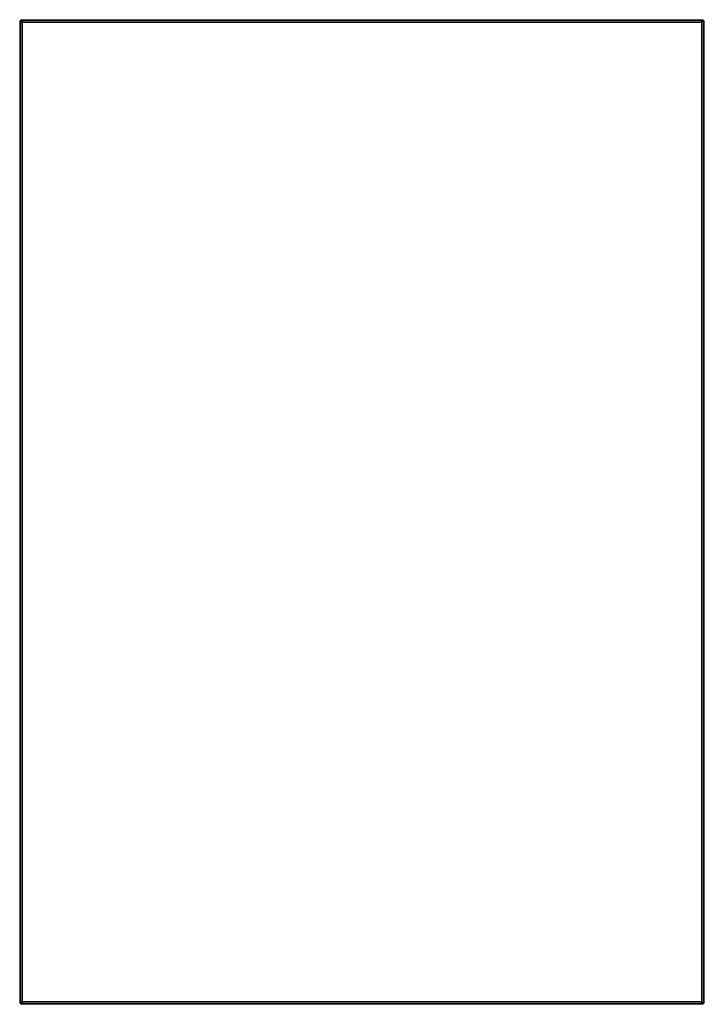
# Model space of a CAD drawing. Header units: millimetres. Extents: x 0 to 2531, y -564 to 859.
# Tile 2 of 4: x 657 to 1254, y 0 to 859. Entities that reach past the tile are written whole.
import ezdxf

# ---------------------------------------------------------------- set-up
doc = ezdxf.new("R2010")
doc.units = ezdxf.units.MM
doc.layers.add('RW204070_dwg', color=8, linetype='Continuous', lineweight=9)

# ---------------------------------------------------------------- blocks, each defined once
blk = doc.blocks.new('RW204070_dwg-300031-Północ')
at = {"color": 18, "lineweight": 9}
for p, q in [((-595.69, 859.01), (-594.61, 859.16)), ((-594.61, 859.16), (-595.69, 859.01)), ((-594.61, 859.16), (-595.61, 858.85)), ((-594.61, 859.16), (-595.61, 858.85)), ((-594.61, 859.16), (-594.61, 859.01)), ((-594.61, 859.01), (-594.61, 859.16)), ((-2.51, 859.16), (-594.61, 859.16)), ((-1.43, 859.01), (-2.51, 859.16)), ((-2.51, 859.16), (-1.51, 858.85)), ((-2.51, 859.16), (-2.51, 859.01)), ((-2.51, 859.16), (-1.51, 858.85)), ((-2.51, 859.16), (-1.43, 859.01)), ((-596.93, 857.77), (-597.08, 856.68)), ((-597.08, 856.68), (-596.93, 857.77)), ((-597.08, 856.68), (-596.77, 857.69)), ((-597.08, 856.68), (-596.77, 857.69)), ((-597.08, 856.68), (-596.93, 856.68)), ((-597.08, 856.68), (-597.08, 755.33)), ((-596.46, 858.54), (-596.93, 857.77)), ((-596.93, 857.77), (-596.46, 858.54)), ((-596.93, 857.77), (-596.39, 858.46)), ((-596.93, 857.77), (-596.39, 858.46)), ((-596.93, 857.77), (-596.77, 857.69)), ((-596.77, 857.69), (-596.93, 857.77)), ((-596.77, 857.69), (-596.93, 856.68)), ((-596.93, 856.68), (-596.77, 857.69)), ((-596.93, 856.68), (-596.39, 857.54)), ((-596.93, 856.68), (-596.39, 857.53)), ((-596.93, 856.68), (-596.46, 856.68)), ((-596.93, 856.68), (-596.93, 755.33)), ((-596.39, 858.46), (-596.77, 857.69)), ((-596.77, 857.69), (-596.39, 858.46)), ((-596.77, 857.69), (-596.15, 858.23)), ((-596.77, 857.69), (-596.15, 858.23)), ((-596.77, 857.69), (-596.39, 857.54)), ((-596.39, 857.53), (-596.77, 857.69)), ((-596.46, 858.54), (-595.69, 859.01)), ((-595.69, 859.01), (-596.46, 858.54)), ((-596.39, 858.46), (-596.46, 858.54)), ((-596.39, 858.46), (-596.46, 858.54)), ((-596.39, 857.54), (-596.46, 856.68)), ((-596.46, 856.68), (-596.39, 857.53)), ((-596.46, 856.68), (-595.69, 856.68)), ((-596.46, 856.68), (-596.46, 755.33)), ((-595.69, 859.01), (-596.39, 858.46)), ((-595.69, 859.01), (-596.39, 858.46)), ((-596.39, 858.46), (-595.61, 858.85)), ((-595.61, 858.85), (-596.39, 858.46)), ((-596.15, 858.23), (-596.39, 858.46)), ((-596.15, 858.23), (-596.39, 858.46)), ((-596.15, 858.23), (-596.39, 857.54)), ((-596.39, 857.53), (-596.15, 858.23)), ((-596.39, 857.54), (-595.61, 857.69)), ((-595.61, 857.69), (-596.39, 857.53)), ((-595.69, 856.68), (-596.39, 857.54)), ((-595.69, 856.68), (-596.39, 857.53)), ((-595.61, 858.85), (-596.15, 858.23)), ((-595.61, 858.85), (-596.15, 858.23)), ((-595.46, 858.46), (-596.15, 858.23)), ((-595.46, 858.46), (-596.15, 858.23)), ((-595.61, 857.69), (-596.15, 858.23)), ((-595.61, 857.69), (-596.15, 858.23)), ((-595.69, 859.01), (-595.61, 858.85)), ((-595.61, 858.85), (-595.69, 859.01)), ((-595.69, 856.68), (-595.61, 857.69)), ((-595.61, 857.69), (-595.69, 856.68)), ((-595.69, 856.68), (-594.61, 856.68)), ((-595.69, 755.33), (-595.69, 856.68)), ((-595.64, 857.21), (-595.54, 857.87)), ((-595.54, 857.87), (-595.64, 857.21)), ((-595.64, 857.21), (-595.45, 857.82)), ((-595.64, 857.21), (-595.45, 857.82)), ((-595.54, 857.21), (-595.64, 857.21)), ((-595.61, 858.85), (-594.61, 859.01)), ((-594.61, 859.01), (-595.61, 858.85)), ((-595.61, 858.85), (-595.46, 858.46)), ((-595.46, 858.46), (-595.61, 858.85)), ((-595.61, 857.69), (-595.46, 858.46)), ((-595.46, 858.46), (-595.61, 857.69)), ((-595.61, 857.69), (-594.61, 857.77)), ((-594.61, 857.77), (-595.61, 857.69)), ((-594.61, 856.68), (-595.61, 857.69)), ((-594.61, 856.68), (-595.61, 857.69)), ((-595.54, 857.87), (-595.26, 858.34)), ((-595.26, 858.34), (-595.54, 857.87)), ((-595.54, 857.87), (-595.21, 858.29)), ((-595.54, 857.87), (-595.21, 858.29)), ((-595.45, 857.82), (-595.54, 857.87)), ((-595.54, 857.87), (-595.45, 857.82)), ((-595.54, 857.21), (-595.45, 857.82)), ((-595.45, 857.82), (-595.54, 857.21)), ((-595.54, 857.21), (-595.21, 857.73)), ((-595.54, 857.21), (-595.21, 857.73)), ((-595.26, 857.21), (-595.54, 857.21)), ((-594.61, 859.01), (-595.46, 858.46)), ((-594.61, 859.01), (-595.46, 858.46)), ((-594.61, 858.54), (-595.46, 858.46)), ((-594.61, 858.54), (-595.46, 858.46)), ((-594.61, 857.77), (-595.46, 858.46)), ((-594.61, 857.77), (-595.46, 858.46)), ((-595.45, 857.82), (-595.21, 858.29)), ((-595.21, 858.29), (-595.45, 857.82)), ((-595.45, 857.82), (-595.07, 858.15)), ((-595.45, 857.82), (-595.07, 858.15)), ((-595.21, 857.73), (-595.45, 857.82)), ((-595.45, 857.82), (-595.21, 857.73)), ((-594.79, 858.62), (-595.26, 858.34)), ((-595.26, 858.34), (-594.79, 858.62)), ((-595.21, 858.29), (-595.26, 858.34)), ((-595.26, 858.34), (-595.21, 858.29)), ((-595.26, 857.21), (-595.21, 857.73)), ((-595.21, 857.73), (-595.26, 857.21)), ((-595.26, 857.21), (-594.79, 857.21)), ((-594.79, 858.62), (-595.21, 858.29)), ((-594.79, 858.62), (-595.21, 858.29)), ((-595.21, 858.29), (-594.75, 858.52)), ((-594.75, 858.52), (-595.21, 858.29)), ((-595.07, 858.15), (-595.21, 858.29)), ((-595.21, 858.29), (-595.07, 858.15)), ((-595.21, 857.73), (-595.07, 858.15)), ((-595.07, 858.15), (-595.21, 857.73)), ((-594.75, 857.82), (-595.21, 857.73)), ((-595.21, 857.73), (-594.75, 857.82)), ((-594.79, 857.21), (-595.21, 857.73)), ((-594.79, 857.21), (-595.21, 857.73)), ((-594.75, 858.52), (-595.07, 858.15)), ((-594.75, 858.52), (-595.07, 858.15)), ((-595.07, 858.15), (-594.65, 858.29)), ((-594.65, 858.29), (-595.07, 858.15)), ((-594.75, 857.82), (-595.07, 858.15)), ((-594.75, 857.82), (-595.07, 858.15)), ((-594.79, 858.62), (-594.75, 858.52)), ((-594.75, 858.52), (-594.79, 858.62)), ((-594.75, 857.82), (-594.79, 857.21)), ((-594.79, 857.21), (-594.75, 857.82)), ((-594.75, 858.52), (-594.65, 858.29)), ((-594.65, 858.29), (-594.75, 858.52)), ((-594.65, 858.29), (-594.75, 857.82)), ((-594.75, 857.82), (-594.65, 858.29)), ((-594.61, 858.54), (-594.61, 859.01)), ((-594.61, 859.01), (-570.09, 859.01)), ((-594.61, 857.77), (-594.61, 858.54)), ((-570.09, 858.54), (-594.61, 858.54)), ((-594.61, 856.68), (-594.61, 857.77)), ((-594.61, 857.77), (-570.09, 857.77)), ((-594.61, 755.33), (-594.61, 856.68)), ((-594.61, 856.68), (-570.09, 856.68)), ((-2.51, 859.01), (-570.09, 859.01)), ((-570.09, 858.54), (-27.97, 858.54)), ((-570.09, 857.77), (-27.97, 857.77)), ((-570.09, 856.68), (-27.97, 856.68)), ((-27.97, 858.54), (-2.51, 858.54)), ((-27.97, 857.77), (-2.51, 857.77)), ((-27.97, 856.68), (-2.51, 856.68)), ((-1.51, 858.85), (-2.51, 859.01)), ((-2.51, 859.01), (-1.66, 858.46)), ((-2.51, 859.01), (-2.51, 858.54)), ((-2.51, 859.01), (-1.66, 858.46)), ((-2.51, 859.01), (-1.51, 858.85)), ((-2.51, 858.54), (-1.66, 858.46)), ((-2.51, 858.54), (-1.66, 858.46)), ((-2.51, 858.54), (-2.51, 857.77)), ((-2.51, 857.77), (-1.66, 858.46)), ((-2.51, 857.77), (-1.66, 858.46)), ((-2.51, 858.29), (-2.09, 858.15)), ((-2.09, 858.15), (-2.51, 858.29)), ((-1.51, 857.69), (-2.51, 857.77)), ((-2.51, 857.77), (-1.51, 857.69)), ((-2.51, 857.77), (-2.51, 856.68)), ((-2.51, 856.68), (-1.51, 857.69)), ((-2.51, 856.68), (-1.51, 857.69)), ((-2.51, 856.68), (-1.43, 856.68)), ((-2.51, 856.68), (-2.51, 755.33)), ((-2.42, 858.52), (-2.37, 858.62)), ((-2.37, 858.62), (-2.42, 858.52)), ((-2.42, 858.52), (-2.09, 858.15)), ((-2.42, 858.52), (-1.95, 858.29)), ((-1.95, 858.29), (-2.42, 858.52)), ((-2.42, 858.52), (-2.09, 858.15)), ((-2.42, 857.82), (-2.09, 858.15)), ((-2.42, 857.82), (-2.09, 858.15)), ((-1.95, 857.73), (-2.42, 857.82)), ((-2.37, 857.21), (-2.42, 857.82)), ((-2.42, 857.82), (-1.95, 857.73)), ((-2.42, 857.82), (-2.37, 857.21)), ((-2.37, 858.62), (-1.9, 858.34)), ((-1.9, 858.34), (-2.37, 858.62)), ((-2.37, 858.62), (-1.95, 858.29)), ((-2.37, 858.62), (-1.95, 858.29)), ((-2.37, 857.21), (-1.95, 857.73)), ((-2.37, 857.21), (-1.95, 857.73)), ((-2.37, 857.21), (-1.9, 857.21)), ((-2.09, 858.15), (-1.95, 858.29)), ((-1.95, 858.29), (-2.09, 858.15)), ((-2.09, 858.15), (-1.95, 857.73)), ((-1.95, 857.73), (-2.09, 858.15)), ((-1.72, 857.82), (-2.09, 858.15)), ((-1.72, 857.82), (-2.09, 858.15)), ((-1.95, 858.29), (-1.9, 858.34)), ((-1.9, 858.34), (-1.95, 858.29)), ((-1.95, 858.29), (-1.72, 857.82)), ((-1.62, 857.87), (-1.95, 858.29)), ((-1.72, 857.82), (-1.95, 858.29)), ((-1.62, 857.87), (-1.95, 858.29)), ((-1.72, 857.82), (-1.95, 857.73)), ((-1.95, 857.73), (-1.72, 857.82)), ((-1.95, 857.73), (-1.9, 857.21)), ((-1.9, 857.21), (-1.95, 857.73)), ((-1.62, 857.21), (-1.95, 857.73)), ((-1.62, 857.21), (-1.95, 857.73)), ((-1.62, 857.87), (-1.9, 858.34)), ((-1.9, 858.34), (-1.62, 857.87)), ((-1.62, 857.21), (-1.9, 857.21)), ((-1.62, 857.87), (-1.72, 857.82)), ((-1.72, 857.82), (-1.62, 857.87)), ((-1.72, 857.82), (-1.62, 857.21)), ((-1.53, 857.21), (-1.72, 857.82)), ((-1.62, 857.21), (-1.72, 857.82)), ((-1.53, 857.21), (-1.72, 857.82)), ((-1.51, 858.85), (-1.66, 858.46)), ((-1.66, 858.46), (-1.51, 858.85)), ((-1.51, 857.69), (-1.66, 858.46)), ((-1.66, 858.46), (-0.96, 858.23)), ((-1.66, 858.46), (-0.96, 858.23)), ((-1.66, 858.46), (-1.51, 857.69)), ((-1.53, 857.21), (-1.62, 857.87)), ((-1.62, 857.87), (-1.53, 857.21)), ((-1.53, 857.21), (-1.62, 857.21)), ((-1.43, 859.01), (-1.51, 858.85)), ((-0.73, 858.46), (-1.51, 858.85)), ((-1.51, 858.85), (-0.96, 858.23)), ((-1.51, 857.69), (-0.96, 858.23)), ((-0.73, 857.53), (-1.51, 857.69)), ((-1.43, 856.68), (-1.51, 857.69)), ((-1.51, 858.85), (-1.43, 859.01)), ((-1.51, 858.85), (-0.96, 858.23)), ((-1.51, 858.85), (-0.73, 858.46)), ((-1.51, 857.69), (-0.96, 858.23)), ((-1.51, 857.69), (-0.73, 857.54)), ((-1.51, 857.69), (-1.43, 856.68)), ((-0.65, 858.54), (-1.43, 859.01)), ((-1.43, 859.01), (-0.73, 858.46)), ((-1.43, 859.01), (-0.73, 858.46)), ((-1.43, 859.01), (-0.65, 858.54)), ((-1.43, 856.68), (-0.73, 857.54)), ((-1.43, 856.68), (-0.73, 857.53)), ((-1.43, 856.68), (-0.65, 856.68)), ((-1.43, 856.68), (-1.43, 755.33)), ((-0.96, 858.23), (-0.73, 858.46)), ((-0.96, 858.23), (-0.73, 858.46)), ((-0.96, 858.23), (-0.73, 857.53)), ((-0.34, 857.69), (-0.96, 858.23)), ((-0.73, 857.54), (-0.96, 858.23)), ((-0.34, 857.69), (-0.96, 858.23)), ((-0.73, 858.46), (-0.65, 858.54)), ((-0.73, 858.46), (-0.65, 858.54)), ((-0.73, 858.46), (-0.34, 857.69)), ((-0.19, 857.77), (-0.73, 858.46)), ((-0.34, 857.69), (-0.73, 858.46)), ((-0.19, 857.77), (-0.73, 858.46)), ((-0.34, 857.69), (-0.73, 857.53)), ((-0.73, 857.54), (-0.34, 857.69)), ((-0.65, 856.68), (-0.73, 857.54)), ((-0.19, 856.68), (-0.73, 857.54)), ((-0.73, 857.53), (-0.65, 856.68)), ((-0.19, 856.68), (-0.73, 857.53)), ((-0.65, 858.54), (-0.19, 857.77)), ((-0.19, 857.77), (-0.65, 858.54)), ((-0.65, 856.68), (-0.19, 856.68)), ((-0.65, 755.33), (-0.65, 856.68)), ((-0.19, 857.77), (-0.34, 857.69)), ((-0.34, 857.69), (-0.19, 857.77)), ((-0.34, 857.69), (-0.19, 856.68)), ((-0.03, 856.68), (-0.34, 857.69)), ((-0.19, 856.68), (-0.34, 857.69)), ((-0.03, 856.68), (-0.34, 857.69)), ((-0.19, 857.77), (-0.03, 856.68)), ((-0.03, 856.68), (-0.19, 857.77)), ((-0.19, 856.68), (-0.03, 856.68)), ((-0.19, 755.33), (-0.19, 856.68)), ((-0.03, 755.33), (-0.03, 856.68)), ((-597.08, 755.33), (-597.08, 166.85)), ((-596.93, 755.33), (-596.93, 166.85)), ((-596.46, 755.33), (-596.46, 166.85)), ((-595.69, 166.85), (-595.69, 755.33)), ((-594.61, 166.85), (-594.61, 755.33)), ((-2.51, 755.33), (-2.51, 166.85)), ((-1.43, 755.33), (-1.43, 166.85)), ((-0.65, 755.33), (-0.65, 166.85)), ((-0.19, 166.85), (-0.19, 755.33)), ((-0.03, 166.85), (-0.03, 755.33)), ((-597.08, 166.85), (-597.08, 101.59)), ((-596.93, 166.85), (-596.93, 101.59)), ((-596.46, 166.85), (-596.46, 101.59)), ((-595.69, 101.59), (-595.69, 166.85)), ((-594.61, 101.59), (-594.61, 166.85)), ((-2.51, 166.85), (-2.51, 101.59)), ((-1.43, 166.85), (-1.43, 101.59)), ((-0.65, 166.85), (-0.65, 101.59)), ((-0.19, 101.59), (-0.19, 166.85)), ((-0.03, 166.85), (-0.03, 104.07)), ((-0.03, 101.59), (-0.03, 166.85)), ((-0.19, 102.99), (-0.03, 104.07)), ((-0.03, 104.07), (-0.19, 102.97)), ((-0.03, 104.07), (-0.19, 102.97)), ((-0.19, 104.07), (-0.03, 104.07)), ((-0.03, 104.07), (-0.03, 101.59)), ((-597.08, 101.59), (-597.08, 2.48)), ((-596.93, 101.59), (-596.93, 2.48)), ((-596.46, 101.59), (-596.46, 2.48)), ((-595.69, 2.48), (-595.69, 101.59)), ((-594.61, 2.48), (-594.61, 101.59)), ((-2.51, 101.59), (-2.51, 2.48)), ((-1.43, 101.59), (-1.43, 2.48)), ((-0.65, 101.59), (-0.65, 2.48)), ((-0.19, 2.48), (-0.19, 101.59)), ((-0.18, 101.59), (-0.11, 52.85)), ((-0.03, 2.48), (-0.03, 101.59)), ((-596.93, 1.4), (-597.08, 2.48)), ((-597.08, 2.48), (-596.77, 1.47)), ((-596.93, 2.48), (-597.08, 2.48)), ((-597.08, 2.48), (-596.77, 1.47)), ((-597.08, 2.48), (-596.93, 1.4)), ((-596.77, 1.47), (-596.93, 2.48)), ((-596.93, 2.48), (-596.39, 1.63)), ((-596.46, 2.48), (-596.93, 2.48)), ((-596.93, 2.48), (-596.39, 1.63)), ((-596.93, 2.48), (-596.77, 1.47)), ((-596.93, 1.4), (-596.77, 1.47)), ((-596.77, 1.47), (-596.93, 1.4)), ((-596.46, 0.62), (-596.93, 1.4)), ((-596.93, 1.4), (-596.39, 0.7)), ((-596.93, 1.4), (-596.39, 0.7)), ((-596.93, 1.4), (-596.46, 0.62)), ((-596.77, 1.47), (-596.39, 1.63)), ((-596.39, 1.63), (-596.77, 1.47)), ((-596.39, 0.7), (-596.77, 1.47)), ((-596.77, 1.47), (-596.15, 0.93)), ((-596.77, 1.47), (-596.15, 0.93)), ((-596.77, 1.47), (-596.39, 0.7)), ((-596.39, 1.63), (-596.46, 2.48)), ((-595.69, 2.48), (-596.46, 2.48)), ((-596.46, 2.48), (-596.39, 1.63)), ((-596.46, 0.62), (-596.39, 0.7)), ((-596.39, 0.7), (-596.46, 0.62)), ((-595.69, 0.16), (-596.46, 0.62)), ((-596.46, 0.62), (-595.69, 0.16)), ((-595.69, 2.48), (-596.39, 1.63)), ((-595.69, 2.48), (-596.39, 1.63)), ((-596.15, 0.93), (-596.39, 1.63)), ((-596.39, 1.63), (-595.61, 1.47)), ((-595.61, 1.47), (-596.39, 1.63)), ((-596.39, 1.63), (-596.15, 0.93)), ((-596.39, 0.7), (-596.15, 0.93)), ((-596.15, 0.93), (-596.39, 0.7)), ((-595.61, 0.31), (-596.39, 0.7)), ((-595.69, 0.16), (-596.39, 0.7)), ((-596.39, 0.7), (-595.61, 0.31)), ((-595.69, 0.16), (-596.39, 0.7)), ((-595.61, 1.47), (-596.15, 0.93)), ((-595.61, 1.47), (-596.15, 0.93)), ((-596.15, 0.93), (-595.46, 0.7)), ((-595.61, 0.31), (-596.15, 0.93)), ((-595.61, 0.31), (-596.15, 0.93)), ((-595.46, 0.7), (-596.15, 0.93)), ((-595.69, 2.48), (-595.61, 1.47)), ((-595.61, 1.47), (-595.69, 2.48)), ((-594.61, 2.48), (-595.69, 2.48)), ((-595.61, 0.31), (-595.69, 0.16)), ((-595.69, 0.16), (-595.61, 0.31)), ((-594.61, 0), (-595.69, 0.16)), ((-595.69, 0.16), (-594.61, 0)), ((-594.61, 2.48), (-595.61, 1.47)), ((-594.61, 2.48), (-595.61, 1.47)), ((-595.61, 1.47), (-595.46, 0.7)), ((-595.61, 1.47), (-594.61, 1.4)), ((-595.46, 0.7), (-595.61, 1.47)), ((-594.61, 1.4), (-595.61, 1.47)), ((-595.46, 0.7), (-595.61, 0.31)), ((-595.61, 0.31), (-595.46, 0.7)), ((-594.61, 0.16), (-595.61, 0.31)), ((-594.61, 0), (-595.61, 0.31)), ((-595.61, 0.31), (-594.61, 0.16)), ((-594.61, 0), (-595.61, 0.31)), ((-594.61, 1.4), (-595.46, 0.7)), ((-594.61, 1.4), (-595.46, 0.7)), ((-595.46, 0.7), (-594.61, 0.62)), ((-594.61, 0.16), (-595.46, 0.7)), ((-594.61, 0.16), (-595.46, 0.7)), ((-594.61, 0.62), (-595.46, 0.7)), ((-594.61, 1.4), (-594.61, 2.48)), ((-570.09, 2.48), (-594.61, 2.48)), ((-594.61, 0.62), (-594.61, 1.4)), ((-570.09, 1.4), (-594.61, 1.4)), ((-594.61, 0.16), (-594.61, 0.62)), ((-570.09, 0.62), (-594.61, 0.62)), ((-594.61, 0.16), (-594.61, 0)), ((-594.61, 0), (-594.61, 0.16)), ((-594.61, 0.16), (-570.09, 0.16)), ((-570.09, 0), (-594.61, 0)), ((-594.61, 0), (-570.09, 0)), ((-27.97, 2.48), (-570.09, 2.48)), ((-27.97, 1.4), (-570.09, 1.4)), ((-27.97, 0.62), (-570.09, 0.62)), ((-570.09, 0.16), (-27.97, 0.16)), ((-570.09, 0), (-27.97, 0)), ((-2.51, 2.48), (-27.97, 2.48)), ((-2.51, 1.4), (-27.97, 1.4)), ((-2.51, 0.62), (-27.97, 0.62)), ((-27.97, 0.16), (-2.51, 0.16)), ((-2.51, 0), (-27.97, 0)), ((-27.97, 0), (-2.51, 0)), ((-2.51, 2.48), (-1.51, 1.47)), ((-1.43, 2.48), (-2.51, 2.48)), ((-2.51, 2.48), (-1.51, 1.47)), ((-2.51, 2.48), (-2.51, 1.4)), ((-2.51, 1.4), (-1.51, 1.47)), ((-1.51, 1.47), (-2.51, 1.4)), ((-2.51, 1.4), (-1.66, 0.7)), ((-2.51, 1.4), (-1.66, 0.7)), ((-2.51, 1.4), (-2.51, 0.62)), ((-2.51, 0.16), (-1.66, 0.7)), ((-2.51, 0.62), (-1.66, 0.7)), ((-1.66, 0.7), (-2.51, 0.62)), ((-2.51, 0.16), (-1.66, 0.7)), ((-2.51, 0.62), (-2.51, 0.16)), ((-1.51, 0.31), (-2.51, 0.16)), ((-2.51, 0), (-1.51, 0.31)), ((-2.51, 0.16), (-1.51, 0.31)), ((-2.51, 0), (-1.51, 0.31)), ((-1.43, 0.16), (-2.51, 0)), ((-2.51, 0), (-2.51, 0.16)), ((-2.51, 0.16), (-2.51, 0)), ((-2.51, 0), (-1.43, 0.16)), ((-1.66, 0.7), (-1.51, 1.47)), ((-1.51, 1.47), (-1.66, 0.7)), ((-1.66, 0.7), (-0.96, 0.93)), ((-0.96, 0.93), (-1.66, 0.7)), ((-1.51, 0.31), (-1.66, 0.7)), ((-1.66, 0.7), (-1.51, 0.31)), ((-1.43, 2.48), (-1.51, 1.47)), ((-0.73, 1.63), (-1.51, 1.47)), ((-1.51, 1.47), (-0.96, 0.93)), ((-1.51, 1.47), (-1.43, 2.48)), ((-1.51, 1.47), (-0.73, 1.63)), ((-1.51, 1.47), (-0.96, 0.93)), ((-1.51, 0.31), (-0.96, 0.93)), ((-1.51, 0.31), (-0.96, 0.93)), ((-0.73, 0.7), (-1.51, 0.31)), ((-1.51, 0.31), (-0.73, 0.7)), ((-1.43, 0.16), (-1.51, 0.31)), ((-1.51, 0.31), (-1.43, 0.16)), ((-1.43, 2.48), (-0.73, 1.63)), ((-0.65, 2.48), (-1.43, 2.48)), ((-1.43, 2.48), (-0.73, 1.63)), ((-1.43, 0.16), (-0.73, 0.7)), ((-1.43, 0.16), (-0.73, 0.7)), ((-0.65, 0.62), (-1.43, 0.16)), ((-1.43, 0.16), (-0.65, 0.62)), ((-0.96, 0.93), (-0.73, 1.63)), ((-0.73, 1.63), (-0.96, 0.93)), ((-0.34, 1.47), (-0.96, 0.93)), ((-0.34, 1.47), (-0.96, 0.93)), ((-0.73, 0.7), (-0.96, 0.93)), ((-0.96, 0.93), (-0.73, 0.7)), ((-0.73, 1.63), (-0.65, 2.48)), ((-0.19, 2.48), (-0.73, 1.63)), ((-0.19, 2.48), (-0.73, 1.63)), ((-0.65, 2.48), (-0.73, 1.63)), ((-0.73, 1.63), (-0.34, 1.47)), ((-0.34, 1.47), (-0.73, 1.63)), ((-0.34, 1.47), (-0.73, 0.7)), ((-0.73, 0.7), (-0.34, 1.47)), ((-0.19, 1.4), (-0.73, 0.7)), ((-0.19, 1.4), (-0.73, 0.7)), ((-0.65, 0.62), (-0.73, 0.7)), ((-0.73, 0.7), (-0.65, 0.62)), ((-0.19, 2.48), (-0.65, 2.48)), ((-0.19, 1.4), (-0.65, 0.62)), ((-0.65, 0.62), (-0.19, 1.4)), ((-0.19, 2.48), (-0.34, 1.47)), ((-0.03, 2.48), (-0.34, 1.47)), ((-0.34, 1.47), (-0.19, 2.48)), ((-0.03, 2.48), (-0.34, 1.47)), ((-0.34, 1.47), (-0.19, 1.4)), ((-0.19, 1.4), (-0.34, 1.47)), ((-0.03, 2.48), (-0.19, 1.4)), ((-0.19, 1.4), (-0.03, 2.48)), ((-0.03, 2.48), (-0.19, 2.48))]:
    blk.add_line(p, q, dxfattribs=at)

msp = doc.modelspace()

# ---------------------------------------------------------------- block references
at = {"layer": 'RW204070_dwg', "color": 18}
msp.add_blockref('RW204070_dwg-300031-Północ', (1253.87, 0), dxfattribs=at)

doc.saveas('drawing.dxf')
